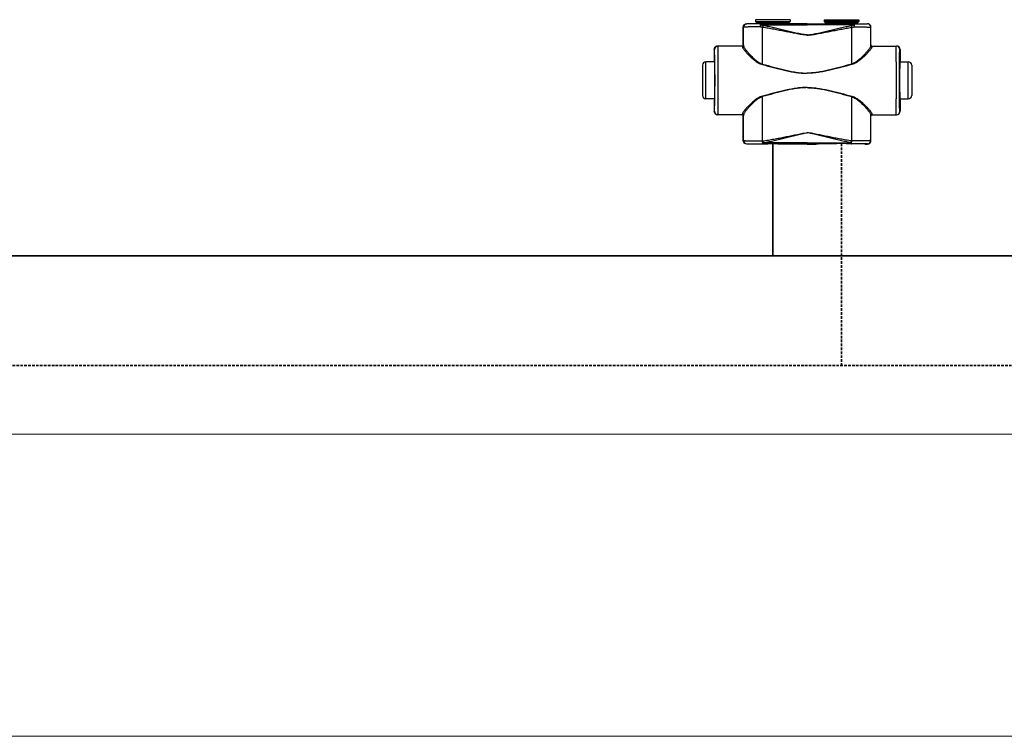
# Model space of a CAD drawing. Header units: millimetres. Extents: x 17747 to 112039, y -74980 to 446921.
# Tile 16 of 256: x 30245 to 30962, y -74980 to -74458. Entities that reach past the tile are written whole.
import ezdxf

# ---------------------------------------------------------------- set-up
doc = ezdxf.new("R2010")
doc.units = ezdxf.units.MM
doc.linetypes.add('phl_thick', pattern=[0])
doc.linetypes.add('VERDECKT', pattern=[9.525, 6.35, -3.175])
for name, color, linetype, lineweight in [('UT_SCHÉMA_PŘÍVOD', 10, 'Continuous', 35), ('UT_SCHÉMA_ZPÁTEČKA', 172, 'VERDECKT', 35), ('VZT_50 POPIS - OBECNE', 7, 'Continuous', 5)]:
    doc.layers.add(name, color=color, linetype=linetype, lineweight=lineweight)

msp = doc.modelspace()

# ---------------------------------------------------------------- linework, layer by layer
at = {"color": 0, "linetype": 'Continuous'}
for p, q in [((30774.2, -74461.33), (30774.07, -74461.21)), ((30775.73, -74461.21), (30774.07, -74461.21)), ((30776.07, -74461.31), (30775.73, -74461.21)), ((30805.67, -74458.31), (30780.47, -74458.31)), ((30780.47, -74458.31), (30780.47, -74459.71)), ((30780.47, -74459.71), (30781.43, -74460.66)), ((30780.47, -74459.71), (30805.67, -74459.71)), ((30781.43, -74460.66), (30804.72, -74460.66)), ((30781.57, -74461.02), (30804.57, -74461.02)), ((30781.57, -74461.02), (30781.57, -74461.38)), ((30789.22, -74461.4), (30784.37, -74461.4)), ((30784.37, -74462.1), (30784.37, -74461.4)), ((30818.07, -74461.4), (30796.93, -74461.4)), ((30804.57, -74461.02), (30804.57, -74461.38)), ((30805.67, -74459.71), (30804.72, -74460.66)), ((30805.67, -74458.31), (30805.67, -74459.71)), ((30811.82, -74461.21), (30810.07, -74461.31)), ((30818.07, -74461.21), (30811.82, -74461.21)), ((30818.07, -74461.21), (30824.33, -74461.21)), ((30818.07, -74461.4), (30839.22, -74461.4)), ((30824.33, -74461.21), (30826.07, -74461.31)), ((30830.47, -74458.31), (30855.67, -74458.31)), ((30830.47, -74458.31), (30830.47, -74459.71)), ((30855.67, -74459.71), (30830.47, -74459.71)), ((30830.47, -74459.71), (30831.43, -74460.66)), ((30854.72, -74460.66), (30831.43, -74460.66)), ((30854.57, -74461.02), (30831.57, -74461.02)), ((30831.57, -74461.02), (30831.57, -74461.38)), ((30846.93, -74461.4), (30851.78, -74461.4)), ((30851.78, -74462.1), (30851.78, -74461.4)), ((30854.57, -74461.02), (30854.57, -74461.38)), ((30855.67, -74459.71), (30854.72, -74460.66)), ((30855.67, -74458.31), (30855.67, -74459.71)), ((30860.07, -74461.31), (30860.42, -74461.21)), ((30860.42, -74461.21), (30862.07, -74461.21)), ((30861.95, -74461.33), (30862.07, -74461.21)), ((30771.7, -74463.83), (30771.57, -74463.71)), ((30771.57, -74476.71), (30771.57, -74463.71)), ((30784.37, -74462.1), (30818.07, -74462.1)), ((30851.78, -74462.1), (30818.07, -74462.1)), ((30864.45, -74463.83), (30864.57, -74463.71)), ((30864.57, -74476.71), (30864.57, -74463.71)), ((30750.58, -74480.01), (30750.37, -74480.01)), ((30750.37, -74480.01), (30750.37, -74488.16)), ((30770.88, -74477.51), (30752.87, -74477.51)), ((30771.57, -74476.71), (30771.68, -74476.71)), ((30864.57, -74476.71), (30864.47, -74476.71)), ((30865.27, -74477.51), (30883.27, -74477.51)), ((30885.57, -74480.01), (30885.77, -74480.01)), ((30885.77, -74480.01), (30885.77, -74488.16)), ((30750.62, -74489.01), (30744.37, -74489.01)), ((30744.37, -74516.01), (30744.37, -74489.01)), ((30750.37, -74488.16), (30750.58, -74488.51)), ((30750.77, -74488.52), (30750.77, -74488.51)), ((30885.38, -74488.52), (30885.38, -74488.51)), ((30885.53, -74489.01), (30891.77, -74489.01)), ((30885.77, -74488.16), (30885.57, -74488.51)), ((30891.77, -74516.01), (30891.77, -74489.01)), ((30741.87, -74491.51), (30741.87, -74513.51)), ((30894.27, -74491.51), (30894.27, -74513.51)), ((30750.62, -74516.01), (30744.37, -74516.01)), ((30750.58, -74516.51), (30750.37, -74516.86)), ((30750.37, -74516.86), (30750.37, -74525.01)), ((30750.77, -74516.51), (30750.77, -74516.5)), ((30885.38, -74516.51), (30885.38, -74516.5)), ((30885.53, -74516.01), (30891.77, -74516.01)), ((30885.57, -74516.51), (30885.77, -74516.86)), ((30885.77, -74516.86), (30885.77, -74525.01)), ((30750.37, -74525.01), (30750.58, -74525.01)), ((30885.77, -74525.01), (30885.57, -74525.01)), ((30770.88, -74527.51), (30752.87, -74527.51)), ((30771.68, -74528.31), (30771.57, -74528.31)), ((30771.57, -74546.41), (30771.57, -74528.31)), ((30864.47, -74528.31), (30864.57, -74528.31)), ((30864.57, -74546.41), (30864.57, -74528.31)), ((30865.27, -74527.51), (30883.27, -74527.51)), ((30771.57, -74546.41), (30771.69, -74546.29)), ((30785.62, -74546.66), (30785.8, -74546.66)), ((30850.53, -74546.66), (30850.35, -74546.66)), ((30864.57, -74546.41), (30864.46, -74546.29)), ((30774.07, -74548.91), (30774.19, -74548.79)), ((30775.73, -74548.91), (30774.07, -74548.91)), ((30776.07, -74548.81), (30775.73, -74548.91)), ((30785.94, -74548.72), (30786.12, -74548.72)), ((30818.07, -74547.97), (30786.12, -74547.97)), ((30786.12, -74548.72), (30786.12, -74547.97)), ((30786.12, -74548.72), (30787.38, -74548.72)), ((30798.77, -74548.72), (30818.07, -74548.72)), ((30811.82, -74548.91), (30810.07, -74548.81)), ((30818.07, -74548.91), (30811.82, -74548.91)), ((30818.07, -74547.97), (30850.03, -74547.97)), ((30837.38, -74548.72), (30818.07, -74548.72)), ((30818.07, -74548.91), (30824.33, -74548.91)), ((30824.33, -74548.91), (30826.07, -74548.81)), ((30850.03, -74548.72), (30848.77, -74548.72)), ((30850.03, -74548.72), (30850.03, -74547.97)), ((30850.21, -74548.72), (30850.03, -74548.72)), ((30860.07, -74548.81), (30860.42, -74548.91)), ((30860.42, -74548.91), (30862.07, -74548.91)), ((30862.07, -74548.91), (30861.96, -74548.79))]:
    msp.add_line(p, q, dxfattribs=at)
for centre, radius, start, end in [((30774.2, -74463.83), 2.5, 90.00246, 179.99754), ((30781.07, -74461.02), 0.5, 0, 45), ((30805.07, -74461.02), 0.5, 135, 180), ((30831.07, -74461.02), 0.5, 0, 45), ((30855.07, -74461.02), 0.5, 135, 180), ((30861.95, -74463.83), 2.5, 0.00246, 89.99754), ((30753.08, -74480.01), 2.5, 90.00225, 180.00111), ((30770.88, -74476.71), 0.8, 270.0036, 359.99724), ((30865.27, -74476.71), 0.8, 180.00276, 269.9964), ((30883.07, -74480.01), 2.5, 359.99889, 89.99775), ((30744.37, -74491.51), 2.5, 90, 180), ((28310.91, -74502.51), 2442.41, 359.68325, 0.31675), ((33325.24, -74502.51), 2442.41, 179.68325, 180.31675), ((30891.77, -74491.51), 2.5, 0, 90), ((30744.37, -74513.51), 2.5, 180, 270), ((30891.77, -74513.51), 2.5, 270, 0), ((30753.08, -74525.01), 2.5, 179.99889, 269.99775), ((30883.07, -74525.01), 2.5, 270.00225, 0.00111), ((30770.88, -74528.31), 0.8, 0.00276, 89.9964), ((30865.27, -74528.31), 0.8, 90.0036, 179.99724), ((30774.19, -74546.29), 2.5, 180.00246, 269.99754), ((30861.96, -74546.29), 2.5, 270.00246, 359.99754)]:
    msp.add_arc(centre, radius, start, end, dxfattribs=at)
at = {"color": 0, "linetype": 'Continuous', "extrusion": (0, 0, -1)}
for centre, major_axis, ratio, start_param, end_param in [((30774.07, -74463.71), (-1.77, 1.77), 0.999973, -0.785384, 0.785384), ((30793.07, -74461.31), (-17, 0), 0.005236, 4.941076, 6.283185), ((30793.07, -74461.31), (-17, 0), 0.005236, 3.141593, 4.483702), ((30752.87, -74480.01), (-2.5, 0), 0.999945, 0, 1.570796), ((30770.77, -74476.71), (-0.8, 0), 0.999986, -3.141593, -1.659157), ((30750.58, -74502.51), (0, 14), 0.010472, 0, 3.141593), ((30752.87, -74525.01), (-2.5, 0), 0.999945, -1.570796, 0), ((30770.77, -74528.31), (0.8, 0), 0.999986, -1.395381, 0), ((30774.07, -74546.41), (1.77, 1.77), 0.999973, -3.926977, -2.356208), ((30793.07, -74548.81), (-17, 0), 0.005236, 0, 1.229157), ((30793.07, -74548.81), (-17, 0), 0.005236, 1.912436, 3.141593)]:
    msp.add_ellipse(centre, major_axis=major_axis, ratio=ratio, start_param=start_param, end_param=end_param, dxfattribs=at)
at = {"color": 0, "linetype": 'Continuous'}
for centre, major_axis, ratio, start_param, end_param in [((30843.07, -74461.31), (17, 0), 0.005236, 3.141593, 4.483702), ((30843.07, -74461.31), (17, 0), 0.005236, 4.941076, 6.283185), ((30862.07, -74463.71), (1.77, 1.77), 0.999973, -0.785384, 0.785384), ((30865.37, -74476.71), (0.8, 0), 0.999986, -3.141593, -1.659157), ((30883.27, -74480.01), (2.5, 0), 0.999945, 0, 1.570796), ((30885.57, -74502.51), (0, 14), 0.010472, 0, 3.141593), ((30883.27, -74525.01), (2.5, 0), 0.999945, -1.570796, 0), ((30865.37, -74528.31), (-0.8, 0), 0.999986, -1.395381, 0), ((30862.07, -74546.41), (-1.77, 1.77), 0.999973, -3.926977, -2.356208), ((30843.07, -74548.81), (17, 0), 0.005236, 1.912436, 3.141593), ((30843.07, -74548.81), (17, 0), 0.005236, 0, 1.229157)]:
    msp.add_ellipse(centre, major_axis=major_axis, ratio=ratio, start_param=start_param, end_param=end_param, dxfattribs=at)
for points, knots in [([(30784.37, -74461.4), (30783.67, -74461.4), (30782.31, -74461.4), (30780.65, -74461.39), (30779.41, -74461.39), (30778.56, -74461.39), (30777.78, -74461.38), (30777.06, -74461.38), (30776.42, -74461.37), (30775.85, -74461.37), (30775.37, -74461.36), (30775.01, -74461.36), (30774.77, -74461.35), (30774.63, -74461.35), (30774.5, -74461.35), (30774.4, -74461.34), (30774.32, -74461.34), (30774.28, -74461.34), (30774.25, -74461.34), (30774.23, -74461.34), (30774.21, -74461.34), (30774.2, -74461.33), (30774.2, -74461.33), (30774.2, -74461.33)], [0, 0, 0, 0, 0.207653, 0.400343, 0.489423, 0.572844, 0.650059, 0.720565, 0.783909, 0.839692, 0.887568, 0.927242, 0.943927, 0.958477, 0.970869, 0.981088, 0.989117, 0.992306, 0.994945, 0.997032, 0.998568, 0.999554, 1, 1, 1, 1]), ([(30784.37, -74461.4), (30784.28, -74461.4), (30784.18, -74461.51), (30784.1, -74461.65), (30784.04, -74461.8), (30783.96, -74462.02), (30783.89, -74462.34), (30783.83, -74462.7), (30783.78, -74463.1), (30783.76, -74463.38), (30783.76, -74463.52)], [0, 0, 0, 0, 0.117156, 0.161001, 0.211236, 0.330442, 0.472834, 0.634922, 0.812344, 1, 1, 1, 1]), ([(30796.93, -74461.4), (30796.29, -74461.4), (30795.01, -74461.43), (30793.07, -74461.45), (30791.14, -74461.43), (30789.86, -74461.4), (30789.22, -74461.4)], [0, 0, 0, 0, 0.248355, 0.5, 0.751645, 1, 1, 1, 1]), ([(30839.22, -74461.4), (30839.86, -74461.4), (30841.14, -74461.43), (30843.07, -74461.45), (30845.01, -74461.43), (30846.29, -74461.4), (30846.93, -74461.4)], [0, 0, 0, 0, 0.248355, 0.5, 0.751645, 1, 1, 1, 1]), ([(30851.78, -74461.4), (30852.48, -74461.4), (30853.84, -74461.4), (30855.5, -74461.39), (30856.74, -74461.39), (30857.58, -74461.39), (30858.37, -74461.38), (30859.09, -74461.38), (30859.73, -74461.37), (30860.29, -74461.37), (30860.78, -74461.36), (30861.13, -74461.36), (30861.38, -74461.35), (30861.52, -74461.35), (30861.65, -74461.35), (30861.75, -74461.34), (30861.83, -74461.34), (30861.87, -74461.34), (30861.9, -74461.34), (30861.92, -74461.34), (30861.94, -74461.34), (30861.95, -74461.33), (30861.95, -74461.33), (30861.95, -74461.33)], [0, 0, 0, 0, 0.207653, 0.400343, 0.489423, 0.572844, 0.650059, 0.720565, 0.783909, 0.839692, 0.887568, 0.927242, 0.943927, 0.958477, 0.970869, 0.981088, 0.989117, 0.992306, 0.994945, 0.997032, 0.998568, 0.999554, 1, 1, 1, 1]), ([(30851.78, -74461.4), (30851.86, -74461.4), (30851.97, -74461.51), (30852.05, -74461.65), (30852.11, -74461.8), (30852.19, -74462.02), (30852.26, -74462.34), (30852.32, -74462.7), (30852.37, -74463.1), (30852.39, -74463.38), (30852.39, -74463.52)], [0, 0, 0, 0, 0.117156, 0.161001, 0.211236, 0.330442, 0.472834, 0.634922, 0.812344, 1, 1, 1, 1]), ([(30783.76, -74463.52), (30782.92, -74463.52), (30781.32, -74463.53), (30779.35, -74463.55), (30777.89, -74463.58), (30776.88, -74463.59), (30775.95, -74463.61), (30775.1, -74463.63), (30774.34, -74463.65), (30773.67, -74463.67), (30773.09, -74463.7), (30772.67, -74463.72), (30772.38, -74463.74), (30772.21, -74463.75), (30772.06, -74463.76), (30771.93, -74463.78), (30771.84, -74463.79), (30771.76, -74463.8), (30771.72, -74463.81), (30771.7, -74463.83), (30771.7, -74463.83)], [0, 0, 0, 0, 0.207034, 0.39928, 0.488214, 0.57154, 0.648707, 0.71921, 0.782588, 0.838437, 0.886403, 0.926186, 0.942933, 0.957549, 0.970012, 0.98031, 0.988432, 0.994377, 0.998178, 1, 1, 1, 1]), ([(30771.71, -74477.25), (30771.71, -74476.12), (30771.7, -74471.65), (30771.7, -74467.18), (30771.7, -74463.83)], [0, 0, 0, 0, 0.250733, 1, 1, 1, 1]), ([(30784.37, -74462.1), (30784.25, -74462.3), (30784.02, -74462.77), (30783.84, -74463.26), (30783.76, -74463.52)], [0, 0, 0, 0, 0.464895, 1, 1, 1, 1]), ([(30785.62, -74463.88), (30785.46, -74463.86), (30784.84, -74463.76), (30784.22, -74463.63), (30783.76, -74463.52)], [0, 0, 0, 0, 0.252579, 1, 1, 1, 1]), ([(30785.95, -74462.54), (30785.81, -74462.52), (30785.28, -74462.4), (30784.76, -74462.23), (30784.37, -74462.1)], [0, 0, 0, 0, 0.253704, 1, 1, 1, 1]), ([(30785.95, -74462.54), (30785.88, -74462.75), (30785.76, -74463.19), (30785.67, -74463.64), (30785.62, -74463.88)], [0, 0, 0, 0, 0.464569, 1, 1, 1, 1]), ([(30818.07, -74469.52), (30818.07, -74469.52), (30817.38, -74469.52), (30816.01, -74469.44), (30813.95, -74469.16), (30811.92, -74468.81), (30809.21, -74468.3), (30805.83, -74467.64), (30801.78, -74466.84), (30797.74, -74466.06), (30793.7, -74465.3), (30789.66, -74464.57), (30786.97, -74464.11), (30785.62, -74463.88)], [0.5000015, 0.5000015, 0.5000015, 0.5000015, 0.500002, 0.5313979, 0.5627848, 0.5941575, 0.6255147, 0.6881766, 0.7507583, 0.8132458, 0.8756245, 0.9378805, 1, 1, 1, 1]), ([(30785.64, -74490.65), (30785.64, -74488.42), (30785.63, -74479.49), (30785.63, -74470.57), (30785.62, -74463.88)], [0, 0, 0, 0, 0.250952, 1, 1, 1, 1]), ([(30818.07, -74469.34), (30818.07, -74469.34), (30817.73, -74469.34), (30817.04, -74469.31), (30815.67, -74469.18), (30813.97, -74468.9), (30811.94, -74468.48), (30809.93, -74468.02), (30807.92, -74467.55), (30805.25, -74466.91), (30801.92, -74466.11), (30797.92, -74465.16), (30793.93, -74464.25), (30789.94, -74463.37), (30787.28, -74462.81), (30785.95, -74462.54)], [0.499995, 0.499995, 0.499995, 0.499995, 0.4999958, 0.5157333, 0.5314718, 0.5629204, 0.5943483, 0.6257534, 0.6571339, 0.6884877, 0.7511054, 0.813586, 0.8759088, 0.9380534, 1, 1, 1, 1]), ([(30818.07, -74469.34), (30818.07, -74469.34), (30818.42, -74469.34), (30819.11, -74469.31), (30820.48, -74469.18), (30822.18, -74468.9), (30824.21, -74468.48), (30826.22, -74468.02), (30828.23, -74467.55), (30830.9, -74466.91), (30834.23, -74466.11), (30838.23, -74465.16), (30842.22, -74464.25), (30846.21, -74463.37), (30848.87, -74462.81), (30850.2, -74462.54)], [0.499995, 0.499995, 0.499995, 0.499995, 0.4999958, 0.5157333, 0.5314718, 0.5629204, 0.5943483, 0.6257534, 0.6571339, 0.6884877, 0.7511054, 0.813586, 0.8759088, 0.9380534, 1, 1, 1, 1]), ([(30818.07, -74469.52), (30818.07, -74469.52), (30818.76, -74469.52), (30820.14, -74469.44), (30822.2, -74469.16), (30824.23, -74468.81), (30826.94, -74468.3), (30830.32, -74467.64), (30834.37, -74466.84), (30838.41, -74466.06), (30842.45, -74465.3), (30846.49, -74464.57), (30849.18, -74464.11), (30850.53, -74463.88)], [0.5000015, 0.5000015, 0.5000015, 0.5000015, 0.500002, 0.5313979, 0.5627848, 0.5941575, 0.6255147, 0.6881766, 0.7507583, 0.8132458, 0.8756245, 0.9378805, 1, 1, 1, 1]), ([(30850.2, -74462.54), (30850.34, -74462.52), (30850.87, -74462.4), (30851.39, -74462.23), (30851.78, -74462.1)], [0, 0, 0, 0, 0.253704, 1, 1, 1, 1]), ([(30850.2, -74462.54), (30850.27, -74462.75), (30850.39, -74463.19), (30850.48, -74463.64), (30850.53, -74463.88)], [0, 0, 0, 0, 0.464569, 1, 1, 1, 1]), ([(30850.51, -74490.65), (30850.51, -74488.42), (30850.52, -74479.49), (30850.52, -74470.57), (30850.53, -74463.88)], [0, 0, 0, 0, 0.250952, 1, 1, 1, 1]), ([(30850.53, -74463.88), (30850.69, -74463.86), (30851.31, -74463.76), (30851.93, -74463.63), (30852.39, -74463.52)], [0, 0, 0, 0, 0.252579, 1, 1, 1, 1]), ([(30851.78, -74462.1), (30851.9, -74462.3), (30852.13, -74462.77), (30852.31, -74463.26), (30852.39, -74463.52)], [0, 0, 0, 0, 0.464895, 1, 1, 1, 1]), ([(30852.39, -74463.52), (30853.22, -74463.52), (30854.83, -74463.53), (30856.8, -74463.55), (30858.26, -74463.58), (30859.27, -74463.59), (30860.2, -74463.61), (30861.05, -74463.63), (30861.81, -74463.65), (30862.48, -74463.67), (30863.06, -74463.7), (30863.48, -74463.72), (30863.77, -74463.74), (30863.94, -74463.75), (30864.09, -74463.76), (30864.22, -74463.78), (30864.31, -74463.79), (30864.38, -74463.8), (30864.43, -74463.81), (30864.45, -74463.83), (30864.45, -74463.83)], [0, 0, 0, 0, 0.207034, 0.39928, 0.488214, 0.57154, 0.648707, 0.71921, 0.782588, 0.838437, 0.886403, 0.926186, 0.942933, 0.957549, 0.970012, 0.98031, 0.988432, 0.994377, 0.998178, 1, 1, 1, 1]), ([(30864.44, -74477.25), (30864.44, -74476.12), (30864.45, -74471.65), (30864.45, -74467.18), (30864.45, -74463.83)], [0, 0, 0, 0, 0.250733, 1, 1, 1, 1]), ([(30750.77, -74488.51), (30750.76, -74487.88), (30750.75, -74486.69), (30750.74, -74485.24), (30750.72, -74484.19), (30750.71, -74483.49), (30750.7, -74482.85), (30750.69, -74482.27), (30750.68, -74481.75), (30750.66, -74481.3), (30750.65, -74480.92), (30750.64, -74480.64), (30750.63, -74480.45), (30750.62, -74480.33), (30750.62, -74480.24), (30750.61, -74480.16), (30750.61, -74480.1), (30750.6, -74480.05), (30750.59, -74480.03), (30750.59, -74480.01), (30750.58, -74480.01)], [0, 0, 0, 0, 0.221931, 0.420259, 0.509783, 0.592499, 0.668149, 0.736495, 0.797321, 0.850436, 0.895675, 0.932895, 0.948462, 0.961984, 0.973451, 0.982856, 0.990196, 0.99547, 0.998697, 1, 1, 1, 1]), ([(30753.28, -74489.01), (30753.28, -74488.17), (30753.27, -74486.57), (30753.25, -74484.63), (30753.23, -74483.22), (30753.22, -74482.26), (30753.21, -74481.39), (30753.2, -74480.6), (30753.19, -74479.9), (30753.17, -74479.28), (30753.16, -74478.75), (30753.15, -74478.37), (30753.14, -74478.11), (30753.13, -74477.96), (30753.12, -74477.82), (30753.11, -74477.71), (30753.11, -74477.63), (30753.1, -74477.57), (30753.09, -74477.53), (30753.09, -74477.51), (30753.09, -74477.51), (30753.08, -74477.51)], [0, 0, 0, 0, 0.218984, 0.416191, 0.505653, 0.588551, 0.664564, 0.733396, 0.794781, 0.848478, 0.894279, 0.932006, 0.947796, 0.961515, 0.973152, 0.982695, 0.990138, 0.995479, 0.998726, 0.999584, 1, 1, 1, 1]), ([(30770.88, -74477.51), (30770.88, -74477.51), (30770.88, -74477.51), (30770.88, -74477.52), (30770.89, -74477.53), (30770.89, -74477.55), (30770.89, -74477.59), (30770.89, -74477.65), (30770.9, -74477.72), (30770.9, -74477.81), (30770.9, -74477.91), (30770.91, -74477.99), (30770.91, -74478.03)], [0, 0, 0, 0, 0.005122, 0.017304, 0.037118, 0.064661, 0.143035, 0.252499, 0.393016, 0.564526, 0.766907, 1, 1, 1, 1]), ([(30771.71, -74477.25), (30771.71, -74477.35), (30771.66, -74477.55), (30771.49, -74477.81), (30771.22, -74477.99), (30771.01, -74478.03), (30770.91, -74478.03)], [0, 0, 0, 0, 0.247572, 0.496581, 0.747591, 1, 1, 1, 1]), ([(30770.91, -74478.03), (30770.91, -74478.09), (30770.93, -74478.23), (30771, -74478.46), (30771.11, -74478.7), (30771.32, -74479.09), (30771.68, -74479.63), (30772.21, -74480.34), (30772.85, -74481.12), (30773.89, -74482.31), (30775.39, -74483.89), (30777.43, -74485.85), (30779.34, -74487.49), (30781.04, -74488.76), (30782.9, -74489.97), (30784.44, -74490.69), (30785.53, -74490.99)], [0, 0, 0, 0, 0.009694, 0.02127, 0.034861, 0.050494, 0.087694, 0.13227, 0.183417, 0.240322, 0.368483, 0.511765, 0.666448, 0.747227, 0.829948, 1, 1, 1, 1]), ([(30771.68, -74476.71), (30771.68, -74476.71), (30771.68, -74476.71), (30771.68, -74476.72), (30771.69, -74476.73), (30771.69, -74476.75), (30771.69, -74476.79), (30771.69, -74476.85), (30771.7, -74476.93), (30771.7, -74477.02), (30771.7, -74477.13), (30771.71, -74477.2), (30771.71, -74477.25)], [0, 0, 0, 0, 0.005057, 0.017214, 0.037015, 0.06455, 0.142921, 0.252392, 0.392925, 0.564459, 0.766871, 1, 1, 1, 1]), ([(30771.71, -74477.25), (30771.71, -74477.31), (30771.73, -74477.46), (30771.8, -74477.69), (30771.9, -74477.95), (30772.1, -74478.35), (30772.43, -74478.91), (30772.94, -74479.64), (30773.54, -74480.45), (30774.52, -74481.66), (30775.93, -74483.29), (30777.86, -74485.31), (30779.68, -74487), (30781.29, -74488.31), (30783.07, -74489.57), (30784.57, -74490.34), (30785.64, -74490.65)], [0, 0, 0, 0, 0.010286, 0.022433, 0.036551, 0.052653, 0.090607, 0.135698, 0.187142, 0.244158, 0.372094, 0.514728, 0.6685, 0.748767, 0.830965, 1, 1, 1, 1]), ([(30864.44, -74477.25), (30864.44, -74477.31), (30864.42, -74477.46), (30864.35, -74477.69), (30864.25, -74477.95), (30864.05, -74478.35), (30863.72, -74478.91), (30863.21, -74479.64), (30862.61, -74480.45), (30861.63, -74481.66), (30860.22, -74483.29), (30858.29, -74485.31), (30856.47, -74487), (30854.85, -74488.31), (30853.08, -74489.57), (30851.58, -74490.34), (30850.51, -74490.65)], [0, 0, 0, 0, 0.010286, 0.022433, 0.036551, 0.052653, 0.090607, 0.135698, 0.187142, 0.244158, 0.372094, 0.514728, 0.6685, 0.748767, 0.830965, 1, 1, 1, 1]), ([(30865.24, -74478.03), (30865.24, -74478.09), (30865.22, -74478.23), (30865.15, -74478.46), (30865.04, -74478.7), (30864.83, -74479.09), (30864.47, -74479.63), (30863.94, -74480.34), (30863.3, -74481.12), (30862.26, -74482.31), (30860.76, -74483.89), (30858.72, -74485.85), (30856.81, -74487.49), (30855.11, -74488.76), (30853.25, -74489.97), (30851.71, -74490.69), (30850.62, -74490.99)], [0, 0, 0, 0, 0.009694, 0.02127, 0.034861, 0.050494, 0.087694, 0.13227, 0.183417, 0.240322, 0.368483, 0.511765, 0.666448, 0.747227, 0.829948, 1, 1, 1, 1]), ([(30864.47, -74476.71), (30864.47, -74476.71), (30864.47, -74476.71), (30864.47, -74476.72), (30864.46, -74476.73), (30864.46, -74476.75), (30864.46, -74476.79), (30864.46, -74476.85), (30864.45, -74476.93), (30864.45, -74477.02), (30864.45, -74477.13), (30864.44, -74477.2), (30864.44, -74477.25)], [0, 0, 0, 0, 0.005057, 0.017214, 0.037015, 0.06455, 0.142921, 0.252392, 0.392925, 0.564459, 0.766871, 1, 1, 1, 1]), ([(30864.44, -74477.25), (30864.44, -74477.35), (30864.48, -74477.55), (30864.66, -74477.81), (30864.93, -74477.99), (30865.14, -74478.03), (30865.24, -74478.03)], [0, 0, 0, 0, 0.247572, 0.496581, 0.747591, 1, 1, 1, 1]), ([(30865.27, -74477.51), (30865.27, -74477.51), (30865.27, -74477.51), (30865.27, -74477.52), (30865.26, -74477.53), (30865.26, -74477.55), (30865.26, -74477.59), (30865.26, -74477.65), (30865.25, -74477.72), (30865.25, -74477.81), (30865.25, -74477.91), (30865.24, -74477.99), (30865.24, -74478.03)], [0, 0, 0, 0, 0.005122, 0.017304, 0.037118, 0.064661, 0.143035, 0.252499, 0.393016, 0.564526, 0.766907, 1, 1, 1, 1]), ([(30882.87, -74489.01), (30882.87, -74488.17), (30882.88, -74486.57), (30882.9, -74484.63), (30882.92, -74483.22), (30882.93, -74482.26), (30882.94, -74481.39), (30882.95, -74480.6), (30882.96, -74479.9), (30882.98, -74479.28), (30882.99, -74478.75), (30883, -74478.37), (30883.01, -74478.11), (30883.02, -74477.96), (30883.03, -74477.82), (30883.03, -74477.71), (30883.04, -74477.63), (30883.05, -74477.57), (30883.06, -74477.53), (30883.06, -74477.51), (30883.06, -74477.51), (30883.07, -74477.51)], [0, 0, 0, 0, 0.218984, 0.416191, 0.505653, 0.588551, 0.664564, 0.733396, 0.794781, 0.848478, 0.894279, 0.932006, 0.947796, 0.961515, 0.973152, 0.982695, 0.990138, 0.995479, 0.998726, 0.999584, 1, 1, 1, 1]), ([(30885.38, -74488.51), (30885.39, -74487.88), (30885.4, -74486.69), (30885.41, -74485.24), (30885.43, -74484.19), (30885.44, -74483.49), (30885.45, -74482.85), (30885.46, -74482.27), (30885.47, -74481.75), (30885.49, -74481.3), (30885.5, -74480.92), (30885.51, -74480.64), (30885.52, -74480.45), (30885.53, -74480.33), (30885.53, -74480.24), (30885.54, -74480.16), (30885.54, -74480.1), (30885.55, -74480.05), (30885.56, -74480.03), (30885.56, -74480.01), (30885.57, -74480.01)], [0, 0, 0, 0, 0.221931, 0.420259, 0.509783, 0.592499, 0.668149, 0.736495, 0.797321, 0.850436, 0.895675, 0.932895, 0.948462, 0.961984, 0.973451, 0.982856, 0.990196, 0.99547, 0.998697, 1, 1, 1, 1]), ([(30750.77, -74516.5), (30750.79, -74514.31), (30750.81, -74509.64), (30750.82, -74502.51), (30750.81, -74495.38), (30750.79, -74490.72), (30750.77, -74488.52)], [0, 0, 0, 0, 0.235226, 0.499987, 0.764754, 1, 1, 1, 1]), ([(30885.38, -74516.5), (30885.36, -74514.31), (30885.34, -74509.64), (30885.33, -74502.51), (30885.34, -74495.38), (30885.36, -74490.72), (30885.38, -74488.52)], [0, 0, 0, 0, 0.235226, 0.499987, 0.764754, 1, 1, 1, 1]), ([(30785.64, -74490.65), (30785.63, -74490.68), (30785.6, -74490.79), (30785.56, -74490.9), (30785.53, -74490.99)], [0, 0, 0, 0, 0.258378, 1, 1, 1, 1]), ([(30785.53, -74490.99), (30788.2, -74491.7), (30792.2, -74492.78), (30797.56, -74494.15), (30801.6, -74495.12), (30805.66, -74496), (30809.77, -74496.73), (30813.22, -74497.14), (30815.99, -74497.32), (30817.38, -74497.34), (30818.07, -74497.34), (30818.07, -74497.34)], [0, 0, 0, 0, 0.1245061, 0.1869228, 0.2494269, 0.3120016, 0.3746311, 0.4372993, 0.4686472, 0.4999998, 0.5, 0.5, 0.5, 0.5]), ([(30785.64, -74490.65), (30788.29, -74491.39), (30792.27, -74492.5), (30797.61, -74493.9), (30801.64, -74494.9), (30805.69, -74495.81), (30809.78, -74496.56), (30813.22, -74496.99), (30815.99, -74497.17), (30817.38, -74497.2), (30818.07, -74497.2), (30818.07, -74497.2)], [0, 0, 0, 0, 0.1244767, 0.1868883, 0.2493924, 0.3119715, 0.3746087, 0.437287, 0.4686409, 0.4999998, 0.5, 0.5, 0.5, 0.5]), ([(30850.51, -74490.65), (30847.86, -74491.39), (30843.87, -74492.5), (30838.54, -74493.9), (30834.51, -74494.9), (30830.46, -74495.81), (30826.37, -74496.56), (30822.93, -74496.99), (30820.16, -74497.17), (30818.77, -74497.2), (30818.07, -74497.2), (30818.07, -74497.2)], [0, 0, 0, 0, 0.1244767, 0.1868883, 0.2493924, 0.3119715, 0.3746087, 0.437287, 0.4686409, 0.4999998, 0.5, 0.5, 0.5, 0.5]), ([(30850.62, -74490.99), (30847.95, -74491.7), (30843.95, -74492.78), (30838.59, -74494.15), (30834.55, -74495.12), (30830.49, -74496), (30826.38, -74496.73), (30822.93, -74497.14), (30820.16, -74497.32), (30818.77, -74497.34), (30818.07, -74497.34), (30818.07, -74497.34)], [0, 0, 0, 0, 0.1245061, 0.1869228, 0.2494269, 0.3120016, 0.3746311, 0.4372993, 0.4686472, 0.4999998, 0.5, 0.5, 0.5, 0.5]), ([(30850.51, -74490.65), (30850.52, -74490.68), (30850.55, -74490.79), (30850.59, -74490.9), (30850.62, -74490.99)], [0, 0, 0, 0, 0.258378, 1, 1, 1, 1]), ([(30818.07, -74507.68), (30816.68, -74507.68), (30813.91, -74507.8), (30809.77, -74508.29), (30805.66, -74509.02), (30801.6, -74509.9), (30797.56, -74510.87), (30792.2, -74512.24), (30788.2, -74513.32), (30785.53, -74514.03)], [0.5, 0.5, 0.5, 0.5, 0.5626889, 0.6253582, 0.6879892, 0.7505657, 0.8130716, 0.8754902, 1, 1, 1, 1]), ([(30818.07, -74507.82), (30816.69, -74507.82), (30813.91, -74507.95), (30809.78, -74508.46), (30805.69, -74509.21), (30801.64, -74510.12), (30797.61, -74511.12), (30792.27, -74512.52), (30788.29, -74513.63), (30785.64, -74514.37)], [0.5, 0.5, 0.5, 0.5, 0.5627005, 0.6253799, 0.6880187, 0.7505997, 0.8131057, 0.8755193, 1, 1, 1, 1]), ([(30818.07, -74507.68), (30819.46, -74507.68), (30822.24, -74507.8), (30826.38, -74508.29), (30830.49, -74509.02), (30834.55, -74509.9), (30838.59, -74510.87), (30843.95, -74512.24), (30847.95, -74513.32), (30850.62, -74514.03)], [0.5, 0.5, 0.5, 0.5, 0.5626889, 0.6253582, 0.6879892, 0.7505657, 0.8130716, 0.8754902, 1, 1, 1, 1]), ([(30818.07, -74507.82), (30819.46, -74507.82), (30822.24, -74507.95), (30826.37, -74508.46), (30830.46, -74509.21), (30834.51, -74510.12), (30838.54, -74511.12), (30843.87, -74512.52), (30847.86, -74513.63), (30850.51, -74514.37)], [0.5, 0.5, 0.5, 0.5, 0.5627005, 0.6253799, 0.6880187, 0.7505997, 0.8131057, 0.8755193, 1, 1, 1, 1]), ([(30750.58, -74525.01), (30750.59, -74525.01), (30750.59, -74524.99), (30750.6, -74524.97), (30750.61, -74524.92), (30750.61, -74524.86), (30750.62, -74524.78), (30750.62, -74524.69), (30750.63, -74524.57), (30750.64, -74524.38), (30750.65, -74524.11), (30750.66, -74523.72), (30750.68, -74523.27), (30750.69, -74522.75), (30750.7, -74522.17), (30750.71, -74521.53), (30750.72, -74520.83), (30750.74, -74519.78), (30750.75, -74518.33), (30750.76, -74517.14), (30750.77, -74516.51)], [0, 0, 0, 0, 0.001303, 0.00453, 0.009804, 0.017144, 0.026549, 0.038016, 0.051538, 0.067105, 0.104325, 0.149564, 0.202679, 0.263505, 0.331851, 0.407501, 0.490217, 0.579741, 0.778069, 1, 1, 1, 1]), ([(30753.08, -74527.51), (30753.09, -74527.51), (30753.09, -74527.51), (30753.09, -74527.49), (30753.1, -74527.45), (30753.11, -74527.39), (30753.11, -74527.31), (30753.12, -74527.2), (30753.13, -74527.06), (30753.14, -74526.91), (30753.15, -74526.65), (30753.16, -74526.27), (30753.17, -74525.74), (30753.19, -74525.13), (30753.2, -74524.42), (30753.21, -74523.63), (30753.22, -74522.76), (30753.23, -74521.8), (30753.25, -74520.39), (30753.27, -74518.45), (30753.28, -74516.85), (30753.28, -74516.01)], [0, 0, 0, 0, 0.000416, 0.001274, 0.004521, 0.009862, 0.017305, 0.026849, 0.038485, 0.052204, 0.067994, 0.105721, 0.151522, 0.205219, 0.266604, 0.335437, 0.411449, 0.494347, 0.58381, 0.781016, 1, 1, 1, 1]), ([(30785.53, -74514.03), (30784.44, -74514.33), (30782.9, -74515.06), (30781.04, -74516.26), (30779.34, -74517.53), (30777.43, -74519.17), (30775.39, -74521.13), (30773.89, -74522.71), (30772.85, -74523.9), (30772.21, -74524.68), (30771.68, -74525.39), (30771.32, -74525.93), (30771.11, -74526.32), (30771, -74526.57), (30770.93, -74526.79), (30770.91, -74526.93), (30770.91, -74526.99)], [0, 0, 0, 0, 0.170052, 0.252774, 0.333553, 0.488235, 0.631517, 0.759678, 0.816583, 0.86773, 0.912306, 0.949506, 0.965139, 0.978731, 0.990306, 1, 1, 1, 1]), ([(30785.64, -74514.37), (30784.57, -74514.68), (30783.07, -74515.45), (30781.29, -74516.71), (30779.68, -74518.02), (30777.86, -74519.71), (30775.93, -74521.73), (30774.52, -74523.36), (30773.54, -74524.57), (30772.94, -74525.38), (30772.43, -74526.11), (30772.1, -74526.67), (30771.9, -74527.07), (30771.8, -74527.33), (30771.73, -74527.56), (30771.71, -74527.71), (30771.71, -74527.77)], [0, 0, 0, 0, 0.169036, 0.251233, 0.3315, 0.485272, 0.627906, 0.755842, 0.812858, 0.864302, 0.909393, 0.947347, 0.963449, 0.977567, 0.989714, 1, 1, 1, 1]), ([(30785.64, -74514.37), (30785.63, -74514.34), (30785.6, -74514.23), (30785.56, -74514.12), (30785.53, -74514.03)], [0, 0, 0, 0, 0.258378, 1, 1, 1, 1]), ([(30785.62, -74546.66), (30785.62, -74543.99), (30785.63, -74533.22), (30785.63, -74522.46), (30785.64, -74514.37)], [0, 0, 0, 0, 0.248459, 1, 1, 1, 1]), ([(30850.51, -74514.37), (30850.52, -74514.34), (30850.55, -74514.23), (30850.59, -74514.12), (30850.62, -74514.03)], [0, 0, 0, 0, 0.258378, 1, 1, 1, 1]), ([(30850.51, -74514.37), (30851.58, -74514.68), (30853.08, -74515.45), (30854.85, -74516.71), (30856.47, -74518.02), (30858.29, -74519.71), (30860.22, -74521.73), (30861.63, -74523.36), (30862.61, -74524.57), (30863.21, -74525.38), (30863.72, -74526.11), (30864.05, -74526.67), (30864.25, -74527.07), (30864.35, -74527.33), (30864.42, -74527.56), (30864.44, -74527.71), (30864.44, -74527.77)], [0, 0, 0, 0, 0.169036, 0.251233, 0.3315, 0.485272, 0.627906, 0.755842, 0.812858, 0.864302, 0.909393, 0.947347, 0.963449, 0.977567, 0.989714, 1, 1, 1, 1]), ([(30850.53, -74546.66), (30850.53, -74543.99), (30850.52, -74533.22), (30850.52, -74522.46), (30850.51, -74514.37)], [0, 0, 0, 0, 0.248459, 1, 1, 1, 1]), ([(30850.62, -74514.03), (30851.71, -74514.33), (30853.25, -74515.06), (30855.11, -74516.26), (30856.81, -74517.53), (30858.72, -74519.17), (30860.76, -74521.13), (30862.26, -74522.71), (30863.3, -74523.9), (30863.94, -74524.68), (30864.47, -74525.39), (30864.83, -74525.93), (30865.04, -74526.32), (30865.15, -74526.57), (30865.22, -74526.79), (30865.24, -74526.93), (30865.24, -74526.99)], [0, 0, 0, 0, 0.170052, 0.252774, 0.333553, 0.488235, 0.631517, 0.759678, 0.816583, 0.86773, 0.912306, 0.949506, 0.965139, 0.978731, 0.990306, 1, 1, 1, 1]), ([(30883.07, -74527.51), (30883.06, -74527.51), (30883.06, -74527.51), (30883.06, -74527.49), (30883.05, -74527.45), (30883.04, -74527.39), (30883.03, -74527.31), (30883.03, -74527.2), (30883.02, -74527.06), (30883.01, -74526.91), (30883, -74526.65), (30882.99, -74526.27), (30882.98, -74525.74), (30882.96, -74525.13), (30882.95, -74524.42), (30882.94, -74523.63), (30882.93, -74522.76), (30882.92, -74521.8), (30882.9, -74520.39), (30882.88, -74518.45), (30882.87, -74516.85), (30882.87, -74516.01)], [0, 0, 0, 0, 0.000416, 0.001274, 0.004521, 0.009862, 0.017305, 0.026849, 0.038485, 0.052204, 0.067994, 0.105721, 0.151522, 0.205219, 0.266604, 0.335437, 0.411449, 0.494347, 0.58381, 0.781016, 1, 1, 1, 1]), ([(30885.57, -74525.01), (30885.56, -74525.01), (30885.56, -74524.99), (30885.55, -74524.97), (30885.54, -74524.92), (30885.54, -74524.86), (30885.53, -74524.78), (30885.53, -74524.69), (30885.52, -74524.57), (30885.51, -74524.38), (30885.5, -74524.11), (30885.49, -74523.72), (30885.47, -74523.27), (30885.46, -74522.75), (30885.45, -74522.17), (30885.44, -74521.53), (30885.43, -74520.83), (30885.41, -74519.78), (30885.4, -74518.33), (30885.39, -74517.14), (30885.38, -74516.51)], [0, 0, 0, 0, 0.001303, 0.00453, 0.009804, 0.017144, 0.026549, 0.038016, 0.051538, 0.067105, 0.104325, 0.149564, 0.202679, 0.263505, 0.331851, 0.407501, 0.490217, 0.579741, 0.778069, 1, 1, 1, 1]), ([(30770.91, -74526.99), (30770.91, -74527.03), (30770.9, -74527.11), (30770.9, -74527.21), (30770.9, -74527.3), (30770.89, -74527.37), (30770.89, -74527.43), (30770.89, -74527.47), (30770.89, -74527.49), (30770.88, -74527.5), (30770.88, -74527.51), (30770.88, -74527.51), (30770.88, -74527.51)], [0, 0, 0, 0, 0.233093, 0.435474, 0.606984, 0.747501, 0.856965, 0.935339, 0.962882, 0.982696, 0.994878, 1, 1, 1, 1]), ([(30771.71, -74527.77), (30771.71, -74527.67), (30771.66, -74527.47), (30771.49, -74527.21), (30771.22, -74527.03), (30771.01, -74526.99), (30770.91, -74526.99)], [0, 0, 0, 0, 0.247572, 0.496581, 0.747591, 1, 1, 1, 1]), ([(30771.71, -74527.77), (30771.71, -74527.82), (30771.7, -74527.89), (30771.7, -74528), (30771.7, -74528.1), (30771.69, -74528.17), (30771.69, -74528.23), (30771.69, -74528.27), (30771.69, -74528.29), (30771.68, -74528.3), (30771.68, -74528.31), (30771.68, -74528.31), (30771.68, -74528.31)], [0, 0, 0, 0, 0.23313, 0.435541, 0.607074, 0.747608, 0.857079, 0.93545, 0.962985, 0.982786, 0.994943, 1, 1, 1, 1]), ([(30771.69, -74546.29), (30771.69, -74544.76), (30771.7, -74538.58), (30771.7, -74532.41), (30771.71, -74527.77)], [0, 0, 0, 0, 0.248801, 1, 1, 1, 1]), ([(30864.44, -74527.77), (30864.44, -74527.67), (30864.48, -74527.47), (30864.66, -74527.21), (30864.93, -74527.03), (30865.14, -74526.99), (30865.24, -74526.99)], [0, 0, 0, 0, 0.247572, 0.496581, 0.747591, 1, 1, 1, 1]), ([(30864.46, -74546.29), (30864.46, -74544.76), (30864.45, -74538.58), (30864.45, -74532.41), (30864.44, -74527.77)], [0, 0, 0, 0, 0.248801, 1, 1, 1, 1]), ([(30864.44, -74527.77), (30864.44, -74527.82), (30864.45, -74527.89), (30864.45, -74528), (30864.45, -74528.1), (30864.46, -74528.17), (30864.46, -74528.23), (30864.46, -74528.27), (30864.46, -74528.29), (30864.47, -74528.3), (30864.47, -74528.31), (30864.47, -74528.31), (30864.47, -74528.31)], [0, 0, 0, 0, 0.23313, 0.435541, 0.607074, 0.747608, 0.857079, 0.93545, 0.962985, 0.982786, 0.994943, 1, 1, 1, 1]), ([(30865.24, -74526.99), (30865.24, -74527.03), (30865.25, -74527.11), (30865.25, -74527.21), (30865.25, -74527.3), (30865.26, -74527.37), (30865.26, -74527.43), (30865.26, -74527.47), (30865.26, -74527.49), (30865.27, -74527.5), (30865.27, -74527.51), (30865.27, -74527.51), (30865.27, -74527.51)], [0, 0, 0, 0, 0.233093, 0.435474, 0.606984, 0.747501, 0.856965, 0.935339, 0.962882, 0.982696, 0.994878, 1, 1, 1, 1]), ([(30785.8, -74546.66), (30787.14, -74546.44), (30789.82, -74545.98), (30793.85, -74545.26), (30797.87, -74544.5), (30801.23, -74543.84), (30803.91, -74543.3), (30805.93, -74542.89), (30807.94, -74542.48), (30809.96, -74542.06), (30811.98, -74541.65), (30813.66, -74541.31), (30815.01, -74541.04), (30816.36, -74540.8), (30817.39, -74540.66), (30818.07, -74540.66)], [0, 0, 0, 0, 0.0621172, 0.1243716, 0.1867502, 0.2492392, 0.2805207, 0.3118245, 0.3431487, 0.3744915, 0.4058513, 0.4372266, 0.4529199, 0.4686172, 0.5, 0.5, 0.5, 0.5]), ([(30850.35, -74546.66), (30849.01, -74546.44), (30846.33, -74545.98), (30842.3, -74545.26), (30838.28, -74544.5), (30834.92, -74543.84), (30832.24, -74543.3), (30830.22, -74542.89), (30828.21, -74542.48), (30826.19, -74542.06), (30824.17, -74541.65), (30822.49, -74541.31), (30821.14, -74541.04), (30819.79, -74540.8), (30818.76, -74540.66), (30818.07, -74540.66)], [0, 0, 0, 0, 0.0621172, 0.1243716, 0.1867502, 0.2492392, 0.2805207, 0.3118245, 0.3431487, 0.3744915, 0.4058513, 0.4372266, 0.4529199, 0.4686172, 0.5, 0.5, 0.5, 0.5]), ([(30771.69, -74546.29), (30771.69, -74546.3), (30771.72, -74546.32), (30771.77, -74546.33), (30771.86, -74546.35), (30771.97, -74546.36), (30772.12, -74546.38), (30772.29, -74546.4), (30772.5, -74546.41), (30772.84, -74546.44), (30773.33, -74546.46), (30774.01, -74546.49), (30774.8, -74546.52), (30775.7, -74546.55), (30776.69, -74546.57), (30777.77, -74546.59), (30778.93, -74546.61), (30780.62, -74546.63), (30782.86, -74546.65), (30784.68, -74546.66), (30785.62, -74546.66)], [0, 0, 0, 0, 0.001901, 0.0058, 0.011886, 0.020197, 0.030732, 0.043479, 0.058422, 0.075536, 0.116153, 0.165047, 0.22186, 0.286169, 0.35749, 0.43527, 0.518903, 0.607727, 0.798032, 1, 1, 1, 1]), ([(30785.94, -74548.72), (30785.92, -74548.72), (30785.88, -74548.69), (30785.85, -74548.63), (30785.83, -74548.56), (30785.8, -74548.48), (30785.76, -74548.34), (30785.7, -74548), (30785.65, -74547.43), (30785.62, -74546.93), (30785.62, -74546.66)], [0, 0, 0, 0, 0.03281, 0.058939, 0.09263, 0.134005, 0.182986, 0.302653, 0.616803, 1, 1, 1, 1]), ([(30786.12, -74548.72), (30786.1, -74548.72), (30786.06, -74548.69), (30786.03, -74548.63), (30786, -74548.56), (30785.98, -74548.48), (30785.94, -74548.34), (30785.88, -74548), (30785.83, -74547.43), (30785.8, -74546.93), (30785.8, -74546.66)], [0, 0, 0, 0, 0.032697, 0.058797, 0.092469, 0.133835, 0.182813, 0.302491, 0.616704, 1, 1, 1, 1]), ([(30786.12, -74547.97), (30786.05, -74547.77), (30785.94, -74547.34), (30785.84, -74546.9), (30785.8, -74546.66)], [0, 0, 0, 0, 0.463333, 1, 1, 1, 1]), ([(30786.12, -74547.97), (30787.45, -74547.71), (30790.1, -74547.15), (30794.08, -74546.28), (30798.06, -74545.37), (30801.38, -74544.57), (30804.04, -74543.93), (30806.03, -74543.43), (30808.02, -74542.94), (30810.02, -74542.44), (30812.02, -74541.93), (30813.68, -74541.52), (30815.02, -74541.2), (30816.36, -74540.91), (30817.39, -74540.73), (30818.07, -74540.73)], [0, 0, 0, 0, 0.0619437, 0.1240868, 0.1864104, 0.2488944, 0.2801902, 0.3115184, 0.3428764, 0.3742614, 0.4056711, 0.4371032, 0.4528275, 0.4685577, 0.5, 0.5, 0.5, 0.5]), ([(30850.03, -74547.97), (30848.7, -74547.71), (30846.05, -74547.15), (30842.07, -74546.28), (30838.09, -74545.37), (30834.77, -74544.57), (30832.11, -74543.93), (30830.12, -74543.43), (30828.12, -74542.94), (30826.13, -74542.44), (30824.13, -74541.93), (30822.47, -74541.52), (30821.13, -74541.2), (30819.79, -74540.91), (30818.76, -74540.73), (30818.07, -74540.73)], [0, 0, 0, 0, 0.0619437, 0.1240868, 0.1864104, 0.2488944, 0.2801902, 0.3115184, 0.3428764, 0.3742614, 0.4056711, 0.4371032, 0.4528275, 0.4685577, 0.5, 0.5, 0.5, 0.5]), ([(30850.03, -74548.72), (30850.05, -74548.72), (30850.09, -74548.69), (30850.12, -74548.63), (30850.15, -74548.56), (30850.17, -74548.48), (30850.21, -74548.34), (30850.27, -74548), (30850.32, -74547.43), (30850.35, -74546.93), (30850.35, -74546.66)], [0, 0, 0, 0, 0.032697, 0.058797, 0.092469, 0.133835, 0.182813, 0.302491, 0.616704, 1, 1, 1, 1]), ([(30850.03, -74547.97), (30850.09, -74547.77), (30850.21, -74547.34), (30850.31, -74546.9), (30850.35, -74546.66)], [0, 0, 0, 0, 0.463333, 1, 1, 1, 1]), ([(30850.21, -74548.72), (30850.23, -74548.72), (30850.27, -74548.69), (30850.3, -74548.63), (30850.32, -74548.56), (30850.35, -74548.48), (30850.38, -74548.34), (30850.45, -74548), (30850.5, -74547.43), (30850.53, -74546.93), (30850.53, -74546.66)], [0, 0, 0, 0, 0.03281, 0.058939, 0.09263, 0.134005, 0.182986, 0.302653, 0.616803, 1, 1, 1, 1]), ([(30864.46, -74546.29), (30864.46, -74546.3), (30864.43, -74546.32), (30864.38, -74546.33), (30864.29, -74546.35), (30864.18, -74546.36), (30864.03, -74546.38), (30863.86, -74546.4), (30863.65, -74546.41), (30863.31, -74546.44), (30862.82, -74546.46), (30862.14, -74546.49), (30861.35, -74546.52), (30860.45, -74546.55), (30859.46, -74546.57), (30858.38, -74546.59), (30857.22, -74546.61), (30855.53, -74546.63), (30853.29, -74546.65), (30851.47, -74546.66), (30850.53, -74546.66)], [0, 0, 0, 0, 0.001901, 0.0058, 0.011886, 0.020197, 0.030732, 0.043479, 0.058422, 0.075536, 0.116153, 0.165047, 0.22186, 0.286169, 0.35749, 0.43527, 0.518903, 0.607727, 0.798032, 1, 1, 1, 1]), ([(30774.19, -74548.79), (30774.19, -74548.79), (30774.2, -74548.79), (30774.21, -74548.79), (30774.23, -74548.79), (30774.25, -74548.79), (30774.29, -74548.78), (30774.34, -74548.78), (30774.43, -74548.78), (30774.55, -74548.78), (30774.7, -74548.77), (30774.87, -74548.77), (30775.07, -74548.77), (30775.3, -74548.76), (30775.65, -74548.76), (30776.14, -74548.76), (30776.81, -74548.75), (30777.56, -74548.75), (30778.4, -74548.74), (30779.31, -74548.74), (30780.29, -74548.73), (30781.72, -74548.73), (30783.61, -74548.72), (30785.15, -74548.72), (30785.94, -74548.72)], [0, 0, 0, 0, 0.000442, 0.001439, 0.003, 0.005125, 0.007814, 0.011067, 0.019262, 0.029696, 0.04235, 0.057205, 0.074237, 0.093413, 0.114703, 0.163471, 0.220191, 0.284451, 0.355774, 0.433617, 0.517377, 0.606395, 0.797271, 1, 1, 1, 1]), ([(30787.38, -74548.72), (30787.84, -74548.72), (30788.78, -74548.69), (30790.19, -74548.6), (30791.63, -74548.53), (30793.07, -74548.51), (30794.52, -74548.53), (30795.96, -74548.6), (30797.37, -74548.69), (30798.31, -74548.72), (30798.77, -74548.72)], [0, 0, 0, 0, 0.12176, 0.246313, 0.372689, 0.5, 0.627311, 0.753687, 0.87824, 1, 1, 1, 1]), ([(30848.77, -74548.72), (30848.31, -74548.72), (30847.37, -74548.69), (30845.96, -74548.6), (30844.52, -74548.53), (30843.07, -74548.51), (30841.63, -74548.53), (30840.19, -74548.6), (30838.78, -74548.69), (30837.84, -74548.72), (30837.38, -74548.72)], [0, 0, 0, 0, 0.12176, 0.246313, 0.372689, 0.5, 0.627311, 0.753687, 0.87824, 1, 1, 1, 1]), ([(30861.96, -74548.79), (30861.96, -74548.79), (30861.95, -74548.79), (30861.94, -74548.79), (30861.92, -74548.79), (30861.9, -74548.79), (30861.86, -74548.78), (30861.81, -74548.78), (30861.72, -74548.78), (30861.6, -74548.78), (30861.45, -74548.77), (30861.28, -74548.77), (30861.08, -74548.77), (30860.85, -74548.76), (30860.5, -74548.76), (30860.01, -74548.76), (30859.34, -74548.75), (30858.59, -74548.75), (30857.75, -74548.74), (30856.84, -74548.74), (30855.86, -74548.73), (30854.43, -74548.73), (30852.54, -74548.72), (30851, -74548.72), (30850.21, -74548.72)], [0, 0, 0, 0, 0.000442, 0.001439, 0.003, 0.005125, 0.007814, 0.011067, 0.019262, 0.029696, 0.04235, 0.057205, 0.074237, 0.093413, 0.114703, 0.163471, 0.220191, 0.284451, 0.355774, 0.433617, 0.517377, 0.606395, 0.797271, 1, 1, 1, 1])]:
    msp.add_open_spline(points, degree=3, knots=knots, dxfattribs=at)
at = {"layer": 'UT_SCHÉMA_PŘÍVOD'}
for p, q in [((30793.07, -74548.51), (30793.07, -74630.31)), ((33693.07, -74630.31), (29168.07, -74630.31))]:
    msp.add_line(p, q, dxfattribs=at)
at = {"layer": 'UT_SCHÉMA_ZPÁTEČKA', "ltscale": 0.3}
for p, q in [((30843.07, -74548.51), (30843.07, -74710.31)), ((33773.07, -74710.31), (28618.07, -74710.31))]:
    msp.add_line(p, q, dxfattribs=at)
at = {"layer": 'VZT_50 POPIS - OBECNE', "linetype": 'phl_thick'}
for p, q in [((28093.07, -74760.31), (56167.95, -74760.31)), ((28093.07, -74980.31), (56167.95, -74980.31))]:
    msp.add_line(p, q, dxfattribs=at)

doc.saveas('drawing.dxf')
